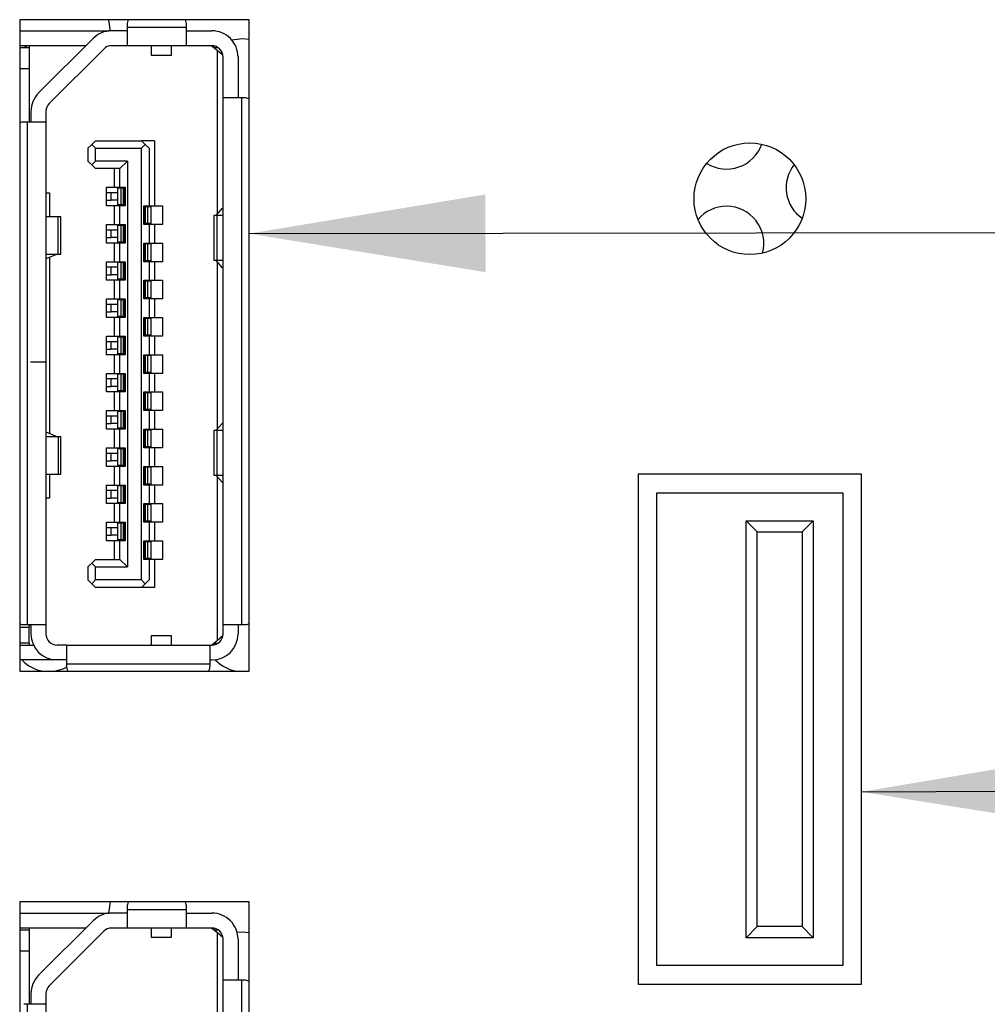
# Model space of a CAD drawing. Header units: millimetres. Extents: x 19 to 844, y 7 to 552.
# Tile 51 of 81: x 112 to 125, y 440 to 453. Entities that reach past the tile are written whole.
import ezdxf

# ---------------------------------------------------------------- set-up
doc = ezdxf.new("R2010")
doc.units = ezdxf.units.MM
doc.styles.get("Standard").update_dxf_attribs({"font": 'GOTHIC.TTF'})
doc.dimstyles.new('SLDDIMSTYLE4', dxfattribs={"dimtxt": 0.18, "dimasz": 3.175, "dimexe": 0, "dimexo": 0.0625, "dimgap": 0, "dimtad": 0, "dimtih": 1, "dimtoh": 1, "dimdec": 0, "dimrnd": 1e-09, "dimzin": 0, "dimdsep": 46, "dimtxsty": 'STANDARD', "dimsah": 1, "dimcen": 0.09, "dimadec": 0, "dimazin": 0, "dimtfac": 3.175, "dimtdec": 0, "dimtofl": 0, "dimtmove": 0, "dimatfit": 3, "dimfxl": 1, "dimfrac": 2, "dimtolj": 1, "dimtzin": 0, "dimarcsym": 0})

msp = doc.modelspace()

# ---------------------------------------------------------------- linework, layer by layer
at = {"color": 7, "linetype": 'Continuous', "lineweight": 25}
for p, q in [((115.379, 452.861), (112.299, 452.861)), ((112.299, 452.861), (112.299, 444.111)), ((115.379, 444.111), (115.379, 452.861)), ((112.299, 452.711), (113.501, 452.711)), ((113.741, 452.711), (113.533, 452.711)), ((113.741, 452.794), (113.741, 452.761)), ((113.741, 452.761), (114.541, 452.761)), ((113.741, 452.761), (113.741, 452.511)), ((114.541, 452.761), (114.541, 452.794)), ((114.541, 452.511), (114.541, 452.761)), ((114.541, 452.711), (114.881, 452.711)), ((112.553, 451.877), (113.285, 452.609)), ((113.188, 452.511), (112.299, 452.511)), ((112.299, 452.486), (112.426, 452.486)), ((112.399, 452.511), (112.367, 452.486)), ((112.426, 452.511), (112.426, 452.486)), ((112.426, 452.486), (112.426, 452.201)), ((112.694, 451.735), (113.427, 452.467)), ((113.741, 452.511), (113.533, 452.511)), ((114.541, 452.511), (113.741, 452.511)), ((114.063, 452.511), (114.063, 452.386)), ((114.338, 452.386), (114.338, 452.511)), ((114.881, 452.511), (114.541, 452.511)), ((114.881, 452.511), (114.956, 452.449)), ((114.886, 452.511), (114.911, 452.486)), ((114.911, 452.486), (114.963, 452.486)), ((114.956, 450.25), (114.956, 452.449)), ((114.956, 452.449), (115.028, 452.388)), ((114.063, 452.386), (114.338, 452.386)), ((115.031, 451.811), (115.031, 452.361)), ((115.231, 452.361), (115.231, 451.811)), ((112.426, 452.201), (112.299, 452.201)), ((112.426, 452.201), (112.426, 451.486)), ((115.031, 444.736), (115.031, 451.811)), ((115.281, 451.811), (115.031, 451.811)), ((115.281, 444.736), (115.281, 451.811)), ((115.316, 451.811), (115.281, 451.811)), ((112.451, 451.629), (112.451, 451.486)), ((112.651, 451.629), (112.651, 451.486)), ((112.401, 451.486), (112.356, 451.486)), ((112.401, 451.486), (112.401, 444.736)), ((112.651, 451.486), (112.401, 451.486)), ((112.651, 451.486), (112.651, 448.266)), ((113.216, 451.136), (113.266, 451.186)), ((113.216, 451.136), (113.216, 450.961)), ((113.316, 451.236), (113.266, 451.186)), ((113.266, 451.186), (113.316, 451.136)), ((113.316, 451.236), (113.936, 451.236)), ((113.316, 450.961), (113.316, 451.136)), ((113.316, 451.136), (113.936, 451.136)), ((113.936, 451.236), (113.986, 451.186)), ((114.111, 451.236), (113.936, 451.236)), ((113.986, 451.186), (113.936, 451.136)), ((113.936, 445.336), (113.936, 451.136)), ((114.036, 451.136), (113.986, 451.186)), ((114.036, 451.136), (114.036, 450.361)), ((114.111, 451.236), (114.111, 450.361)), ((113.266, 450.911), (113.216, 450.961)), ((113.266, 450.911), (113.316, 450.961)), ((113.266, 450.911), (113.316, 450.861)), ((113.746, 450.961), (113.316, 450.961)), ((113.646, 450.861), (113.316, 450.861)), ((113.571, 450.611), (113.571, 450.861)), ((113.646, 450.861), (113.746, 450.961)), ((113.646, 450.611), (113.646, 450.861)), ((113.746, 450.961), (113.746, 445.511)), ((113.466, 450.361), (113.466, 450.611)), ((113.466, 450.611), (113.571, 450.611)), ((113.571, 450.611), (113.646, 450.611)), ((113.616, 450.374), (113.616, 450.599)), ((113.66, 450.599), (113.616, 450.599)), ((113.646, 450.611), (113.716, 450.611)), ((113.694, 450.599), (113.66, 450.599)), ((113.66, 450.374), (113.66, 450.599)), ((113.694, 450.374), (113.694, 450.599)), ((113.701, 450.599), (113.694, 450.599)), ((113.701, 450.599), (113.701, 450.374)), ((113.716, 450.599), (113.701, 450.599)), ((113.716, 450.611), (113.716, 450.361)), ((112.651, 450.536), (112.701, 450.536)), ((112.701, 450.536), (112.701, 450.214)), ((113.526, 450.536), (113.466, 450.536)), ((113.526, 450.436), (113.526, 450.536)), ((113.616, 450.536), (113.526, 450.536)), ((113.466, 450.436), (113.526, 450.436)), ((113.571, 450.361), (113.466, 450.361)), ((113.616, 450.436), (113.526, 450.436)), ((113.571, 450.111), (113.571, 450.361)), ((113.646, 450.361), (113.571, 450.361)), ((113.66, 450.374), (113.616, 450.374)), ((113.646, 450.111), (113.646, 450.361)), ((113.716, 450.361), (113.646, 450.361)), ((113.694, 450.374), (113.66, 450.374)), ((113.701, 450.374), (113.694, 450.374)), ((113.701, 450.374), (113.716, 450.374)), ((113.966, 450.361), (114.036, 450.361)), ((113.966, 450.111), (113.966, 450.361)), ((113.981, 450.349), (113.966, 450.349)), ((113.981, 450.124), (113.981, 450.349)), ((113.987, 450.349), (113.981, 450.349)), ((113.987, 450.124), (113.987, 450.349)), ((114.021, 450.349), (113.987, 450.349)), ((114.021, 450.124), (114.021, 450.349)), ((114.066, 450.349), (114.021, 450.349)), ((114.036, 450.361), (114.111, 450.361)), ((114.066, 450.124), (114.066, 450.349)), ((114.111, 450.361), (114.216, 450.361)), ((114.216, 450.361), (114.216, 450.111)), ((114.939, 450.231), (115.023, 450.329)), ((115.023, 450.329), (115.031, 450.329)), ((112.816, 450.214), (112.651, 450.214)), ((112.816, 449.714), (112.816, 450.214)), ((112.851, 450.214), (112.816, 450.214)), ((112.851, 449.714), (112.851, 450.214)), ((114.906, 450.229), (114.906, 449.629)), ((114.953, 450.229), (114.906, 450.229)), ((114.953, 449.629), (114.953, 450.229)), ((115.031, 450.229), (114.953, 450.229)), ((113.466, 449.861), (113.466, 450.111)), ((113.466, 450.111), (113.571, 450.111)), ((113.571, 450.111), (113.646, 450.111)), ((113.616, 449.874), (113.616, 450.099)), ((113.66, 450.099), (113.616, 450.099)), ((113.646, 450.111), (113.716, 450.111)), ((113.66, 449.874), (113.66, 450.099)), ((113.694, 450.099), (113.66, 450.099)), ((113.694, 449.874), (113.694, 450.099)), ((113.701, 450.099), (113.694, 450.099)), ((113.701, 450.099), (113.701, 449.874)), ((113.716, 450.099), (113.701, 450.099)), ((113.716, 450.111), (113.716, 449.861)), ((113.981, 450.124), (113.966, 450.124)), ((114.036, 450.111), (113.966, 450.111)), ((113.987, 450.124), (113.981, 450.124)), ((114.021, 450.124), (113.987, 450.124)), ((114.066, 450.124), (114.021, 450.124)), ((114.036, 450.111), (114.036, 449.861)), ((114.111, 450.111), (114.036, 450.111)), ((114.111, 450.111), (114.111, 449.861)), ((114.216, 450.111), (114.111, 450.111)), ((113.526, 450.036), (113.466, 450.036)), ((113.466, 449.936), (113.526, 449.936)), ((113.526, 449.936), (113.526, 450.036)), ((113.616, 450.036), (113.526, 450.036)), ((113.616, 449.936), (113.526, 449.936)), ((113.571, 449.861), (113.466, 449.861)), ((113.571, 449.611), (113.571, 449.861)), ((113.646, 449.861), (113.571, 449.861)), ((113.66, 449.874), (113.616, 449.874)), ((113.646, 449.611), (113.646, 449.861)), ((113.716, 449.861), (113.646, 449.861)), ((113.694, 449.874), (113.66, 449.874)), ((113.701, 449.874), (113.694, 449.874)), ((113.701, 449.874), (113.716, 449.874)), ((113.966, 449.861), (114.036, 449.861)), ((113.966, 449.611), (113.966, 449.861)), ((113.981, 449.849), (113.966, 449.849)), ((113.981, 449.624), (113.981, 449.849)), ((113.987, 449.849), (113.981, 449.849)), ((114.021, 449.849), (113.987, 449.849)), ((113.987, 449.624), (113.987, 449.849)), ((114.021, 449.624), (114.021, 449.849)), ((114.066, 449.849), (114.021, 449.849)), ((114.036, 449.861), (114.111, 449.861)), ((114.066, 449.624), (114.066, 449.849)), ((114.111, 449.861), (114.216, 449.861)), ((114.216, 449.861), (114.216, 449.611)), ((112.651, 449.714), (112.816, 449.714)), ((112.805, 449.714), (112.651, 449.648)), ((112.701, 449.669), (112.701, 447.303)), ((112.816, 449.714), (112.851, 449.714)), ((113.466, 449.361), (113.466, 449.611)), ((113.466, 449.611), (113.571, 449.611)), ((113.526, 449.536), (113.466, 449.536)), ((113.526, 449.436), (113.526, 449.536)), ((113.616, 449.536), (113.526, 449.536)), ((113.571, 449.611), (113.646, 449.611)), ((113.616, 449.374), (113.616, 449.599)), ((113.66, 449.599), (113.616, 449.599)), ((113.646, 449.611), (113.716, 449.611)), ((113.66, 449.374), (113.66, 449.599)), ((113.694, 449.599), (113.66, 449.599)), ((113.694, 449.374), (113.694, 449.599)), ((113.701, 449.599), (113.694, 449.599)), ((113.701, 449.599), (113.701, 449.374)), ((113.716, 449.599), (113.701, 449.599)), ((113.716, 449.611), (113.716, 449.361)), ((113.981, 449.624), (113.966, 449.624)), ((114.036, 449.611), (113.966, 449.611)), ((113.987, 449.624), (113.981, 449.624)), ((114.021, 449.624), (113.987, 449.624)), ((114.066, 449.624), (114.021, 449.624)), ((114.036, 449.611), (114.036, 449.361)), ((114.111, 449.611), (114.036, 449.611)), ((114.111, 449.611), (114.111, 449.361)), ((114.216, 449.611), (114.111, 449.611)), ((114.906, 449.629), (114.953, 449.629)), ((115.023, 449.529), (114.939, 449.626)), ((114.953, 449.629), (115.031, 449.629)), ((114.956, 447.365), (114.956, 449.607)), ((115.031, 449.529), (115.023, 449.529)), ((113.466, 449.436), (113.526, 449.436)), ((113.616, 449.436), (113.526, 449.436)), ((113.571, 449.361), (113.466, 449.361)), ((113.571, 449.111), (113.571, 449.361)), ((113.646, 449.361), (113.571, 449.361)), ((113.66, 449.374), (113.616, 449.374)), ((113.646, 449.111), (113.646, 449.361)), ((113.716, 449.361), (113.646, 449.361)), ((113.694, 449.374), (113.66, 449.374)), ((113.701, 449.374), (113.694, 449.374)), ((113.701, 449.374), (113.716, 449.374)), ((113.966, 449.361), (114.036, 449.361)), ((113.966, 449.111), (113.966, 449.361)), ((113.981, 449.349), (113.966, 449.349)), ((113.981, 449.124), (113.981, 449.349)), ((113.987, 449.349), (113.981, 449.349)), ((113.987, 449.124), (113.987, 449.349)), ((114.021, 449.349), (113.987, 449.349)), ((114.021, 449.124), (114.021, 449.349)), ((114.066, 449.349), (114.021, 449.349)), ((114.036, 449.361), (114.111, 449.361)), ((114.066, 449.124), (114.066, 449.349)), ((114.111, 449.361), (114.216, 449.361)), ((114.216, 449.361), (114.216, 449.111)), ((113.981, 449.124), (113.966, 449.124)), ((113.987, 449.124), (113.981, 449.124)), ((114.021, 449.124), (113.987, 449.124)), ((114.066, 449.124), (114.021, 449.124)), ((113.466, 448.861), (113.466, 449.111)), ((113.466, 449.111), (113.571, 449.111)), ((113.526, 449.036), (113.466, 449.036)), ((113.526, 448.936), (113.526, 449.036)), ((113.616, 449.036), (113.526, 449.036)), ((113.571, 449.111), (113.646, 449.111)), ((113.616, 448.874), (113.616, 449.099)), ((113.66, 449.099), (113.616, 449.099)), ((113.646, 449.111), (113.716, 449.111)), ((113.694, 449.099), (113.66, 449.099)), ((113.66, 448.874), (113.66, 449.099)), ((113.694, 448.874), (113.694, 449.099)), ((113.701, 449.099), (113.694, 449.099)), ((113.701, 449.099), (113.701, 448.874)), ((113.716, 449.099), (113.701, 449.099)), ((113.716, 449.111), (113.716, 448.861)), ((114.036, 449.111), (113.966, 449.111)), ((114.036, 449.111), (114.036, 448.861)), ((114.111, 449.111), (114.036, 449.111)), ((114.111, 449.111), (114.111, 448.861)), ((114.216, 449.111), (114.111, 449.111)), ((113.466, 448.936), (113.526, 448.936)), ((113.571, 448.861), (113.466, 448.861)), ((113.616, 448.936), (113.526, 448.936)), ((113.571, 448.611), (113.571, 448.861)), ((113.646, 448.861), (113.571, 448.861)), ((113.66, 448.874), (113.616, 448.874)), ((113.646, 448.611), (113.646, 448.861)), ((113.716, 448.861), (113.646, 448.861)), ((113.694, 448.874), (113.66, 448.874)), ((113.701, 448.874), (113.694, 448.874)), ((113.701, 448.874), (113.716, 448.874)), ((113.966, 448.861), (114.036, 448.861)), ((113.966, 448.611), (113.966, 448.861)), ((114.036, 448.861), (114.111, 448.861)), ((114.111, 448.861), (114.216, 448.861)), ((114.216, 448.861), (114.216, 448.611)), ((113.981, 448.849), (113.966, 448.849)), ((113.987, 448.849), (113.981, 448.849)), ((113.981, 448.624), (113.981, 448.849)), ((113.987, 448.624), (113.987, 448.849)), ((114.021, 448.849), (113.987, 448.849)), ((114.021, 448.624), (114.021, 448.849)), ((114.066, 448.849), (114.021, 448.849)), ((114.066, 448.624), (114.066, 448.849)), ((113.466, 448.361), (113.466, 448.611)), ((113.466, 448.611), (113.571, 448.611)), ((113.571, 448.611), (113.646, 448.611)), ((113.616, 448.374), (113.616, 448.599)), ((113.66, 448.599), (113.616, 448.599)), ((113.646, 448.611), (113.716, 448.611)), ((113.694, 448.599), (113.66, 448.599)), ((113.66, 448.374), (113.66, 448.599)), ((113.701, 448.599), (113.694, 448.599)), ((113.694, 448.374), (113.694, 448.599)), ((113.701, 448.599), (113.701, 448.374)), ((113.716, 448.599), (113.701, 448.599)), ((113.716, 448.611), (113.716, 448.361)), ((113.981, 448.624), (113.966, 448.624)), ((114.036, 448.611), (113.966, 448.611)), ((113.987, 448.624), (113.981, 448.624)), ((114.021, 448.624), (113.987, 448.624)), ((114.066, 448.624), (114.021, 448.624)), ((114.036, 448.611), (114.036, 448.361)), ((114.111, 448.611), (114.036, 448.611)), ((114.111, 448.611), (114.111, 448.361)), ((114.216, 448.611), (114.111, 448.611)), ((113.526, 448.536), (113.466, 448.536)), ((113.526, 448.436), (113.526, 448.536)), ((113.616, 448.536), (113.526, 448.536)), ((113.466, 448.436), (113.526, 448.436)), ((113.571, 448.361), (113.466, 448.361)), ((113.616, 448.436), (113.526, 448.436)), ((113.571, 448.111), (113.571, 448.361)), ((113.646, 448.361), (113.571, 448.361)), ((113.66, 448.374), (113.616, 448.374)), ((113.646, 448.111), (113.646, 448.361)), ((113.716, 448.361), (113.646, 448.361)), ((113.694, 448.374), (113.66, 448.374)), ((113.701, 448.374), (113.694, 448.374)), ((113.701, 448.374), (113.716, 448.374)), ((113.966, 448.361), (114.036, 448.361)), ((113.966, 448.111), (113.966, 448.361)), ((113.981, 448.349), (113.966, 448.349)), ((113.981, 448.124), (113.981, 448.349)), ((113.987, 448.349), (113.981, 448.349)), ((113.987, 448.124), (113.987, 448.349)), ((114.021, 448.349), (113.987, 448.349)), ((114.021, 448.124), (114.021, 448.349)), ((114.066, 448.349), (114.021, 448.349)), ((114.036, 448.361), (114.111, 448.361)), ((114.066, 448.124), (114.066, 448.349)), ((114.111, 448.361), (114.216, 448.361)), ((114.216, 448.361), (114.216, 448.111)), ((112.451, 448.266), (112.651, 448.266)), ((112.451, 448.261), (112.451, 448.266)), ((112.651, 448.261), (112.451, 448.261)), ((112.651, 448.266), (112.651, 448.261)), ((112.651, 448.261), (112.651, 444.736)), ((113.466, 447.861), (113.466, 448.111)), ((113.466, 448.111), (113.571, 448.111)), ((113.571, 448.111), (113.646, 448.111)), ((113.616, 447.874), (113.616, 448.099)), ((113.66, 448.099), (113.616, 448.099)), ((113.646, 448.111), (113.716, 448.111)), ((113.694, 448.099), (113.66, 448.099)), ((113.66, 447.874), (113.66, 448.099)), ((113.694, 447.874), (113.694, 448.099)), ((113.701, 448.099), (113.694, 448.099)), ((113.701, 448.099), (113.701, 447.874)), ((113.716, 448.099), (113.701, 448.099)), ((113.716, 448.111), (113.716, 447.861)), ((113.981, 448.124), (113.966, 448.124)), ((114.036, 448.111), (113.966, 448.111)), ((113.987, 448.124), (113.981, 448.124)), ((114.021, 448.124), (113.987, 448.124)), ((114.066, 448.124), (114.021, 448.124)), ((114.036, 448.111), (114.036, 447.861)), ((114.111, 448.111), (114.036, 448.111)), ((114.111, 448.111), (114.111, 447.861)), ((114.216, 448.111), (114.111, 448.111)), ((113.526, 448.036), (113.466, 448.036)), ((113.466, 447.936), (113.526, 447.936)), ((113.526, 447.936), (113.526, 448.036)), ((113.616, 448.036), (113.526, 448.036)), ((113.616, 447.936), (113.526, 447.936)), ((113.571, 447.861), (113.466, 447.861)), ((113.571, 447.611), (113.571, 447.861)), ((113.646, 447.861), (113.571, 447.861)), ((113.66, 447.874), (113.616, 447.874)), ((113.646, 447.611), (113.646, 447.861)), ((113.716, 447.861), (113.646, 447.861)), ((113.694, 447.874), (113.66, 447.874)), ((113.701, 447.874), (113.694, 447.874)), ((113.701, 447.874), (113.716, 447.874)), ((113.966, 447.861), (114.036, 447.861)), ((113.966, 447.611), (113.966, 447.861)), ((113.981, 447.849), (113.966, 447.849)), ((113.981, 447.624), (113.981, 447.849)), ((113.987, 447.849), (113.981, 447.849)), ((114.021, 447.849), (113.987, 447.849)), ((113.987, 447.624), (113.987, 447.849)), ((114.021, 447.624), (114.021, 447.849)), ((114.066, 447.849), (114.021, 447.849)), ((114.036, 447.861), (114.111, 447.861)), ((114.066, 447.624), (114.066, 447.849)), ((114.111, 447.861), (114.216, 447.861)), ((114.216, 447.861), (114.216, 447.611)), ((113.466, 447.361), (113.466, 447.611)), ((113.466, 447.611), (113.571, 447.611)), ((113.526, 447.536), (113.466, 447.536)), ((113.526, 447.436), (113.526, 447.536)), ((113.616, 447.536), (113.526, 447.536)), ((113.571, 447.611), (113.646, 447.611)), ((113.616, 447.374), (113.616, 447.599)), ((113.66, 447.599), (113.616, 447.599)), ((113.646, 447.611), (113.716, 447.611)), ((113.66, 447.374), (113.66, 447.599)), ((113.694, 447.599), (113.66, 447.599)), ((113.694, 447.374), (113.694, 447.599)), ((113.701, 447.599), (113.694, 447.599)), ((113.701, 447.599), (113.701, 447.374)), ((113.716, 447.599), (113.701, 447.599)), ((113.716, 447.611), (113.716, 447.361)), ((113.981, 447.624), (113.966, 447.624)), ((114.036, 447.611), (113.966, 447.611)), ((113.987, 447.624), (113.981, 447.624)), ((114.021, 447.624), (113.987, 447.624)), ((114.066, 447.624), (114.021, 447.624)), ((114.036, 447.611), (114.036, 447.361)), ((114.111, 447.611), (114.036, 447.611)), ((114.111, 447.611), (114.111, 447.361)), ((114.216, 447.611), (114.111, 447.611)), ((113.466, 447.436), (113.526, 447.436)), ((113.616, 447.436), (113.526, 447.436)), ((115.023, 447.444), (114.939, 447.346)), ((115.023, 447.444), (115.031, 447.444)), ((112.651, 447.324), (112.805, 447.259)), ((113.571, 447.361), (113.466, 447.361)), ((113.571, 447.111), (113.571, 447.361)), ((113.646, 447.361), (113.571, 447.361)), ((113.66, 447.374), (113.616, 447.374)), ((113.646, 447.111), (113.646, 447.361)), ((113.716, 447.361), (113.646, 447.361)), ((113.694, 447.374), (113.66, 447.374)), ((113.701, 447.374), (113.694, 447.374)), ((113.701, 447.374), (113.716, 447.374)), ((113.966, 447.361), (114.036, 447.361)), ((113.966, 447.111), (113.966, 447.361)), ((113.981, 447.349), (113.966, 447.349)), ((113.981, 447.124), (113.981, 447.349)), ((113.987, 447.349), (113.981, 447.349)), ((114.021, 447.349), (113.987, 447.349)), ((113.987, 447.124), (113.987, 447.349)), ((114.021, 447.124), (114.021, 447.349)), ((114.066, 447.349), (114.021, 447.349)), ((114.036, 447.361), (114.111, 447.361)), ((114.066, 447.124), (114.066, 447.349)), ((114.111, 447.361), (114.216, 447.361)), ((114.216, 447.361), (114.216, 447.111)), ((114.906, 447.344), (114.906, 446.744)), ((114.953, 447.344), (114.906, 447.344)), ((114.953, 446.744), (114.953, 447.344)), ((115.031, 447.344), (114.953, 447.344)), ((112.816, 447.259), (112.651, 447.259)), ((112.816, 447.259), (112.816, 446.759)), ((112.851, 447.259), (112.816, 447.259)), ((112.851, 446.759), (112.851, 447.259)), ((113.466, 446.861), (113.466, 447.111)), ((113.466, 447.111), (113.571, 447.111)), ((113.526, 447.036), (113.466, 447.036)), ((113.526, 446.936), (113.526, 447.036)), ((113.616, 447.036), (113.526, 447.036)), ((113.571, 447.111), (113.646, 447.111)), ((113.616, 446.874), (113.616, 447.099)), ((113.66, 447.099), (113.616, 447.099)), ((113.646, 447.111), (113.716, 447.111)), ((113.694, 447.099), (113.66, 447.099)), ((113.66, 446.874), (113.66, 447.099)), ((113.694, 446.874), (113.694, 447.099)), ((113.701, 447.099), (113.694, 447.099)), ((113.701, 447.099), (113.701, 446.874)), ((113.716, 447.099), (113.701, 447.099)), ((113.716, 447.111), (113.716, 446.861)), ((113.981, 447.124), (113.966, 447.124)), ((114.036, 447.111), (113.966, 447.111)), ((113.987, 447.124), (113.981, 447.124)), ((114.021, 447.124), (113.987, 447.124)), ((114.066, 447.124), (114.021, 447.124)), ((114.036, 447.111), (114.036, 446.861)), ((114.111, 447.111), (114.036, 447.111)), ((114.111, 447.111), (114.111, 446.861)), ((114.216, 447.111), (114.111, 447.111)), ((113.466, 446.936), (113.526, 446.936)), ((113.616, 446.936), (113.526, 446.936)), ((113.66, 446.874), (113.616, 446.874)), ((113.694, 446.874), (113.66, 446.874)), ((113.701, 446.874), (113.694, 446.874)), ((113.701, 446.874), (113.716, 446.874)), ((112.651, 446.759), (112.816, 446.759)), ((112.701, 446.759), (112.701, 446.436)), ((112.816, 446.759), (112.851, 446.759)), ((113.571, 446.861), (113.466, 446.861)), ((113.571, 446.611), (113.571, 446.861)), ((113.646, 446.861), (113.571, 446.861)), ((113.646, 446.611), (113.646, 446.861)), ((113.716, 446.861), (113.646, 446.861)), ((113.966, 446.861), (114.036, 446.861)), ((113.966, 446.611), (113.966, 446.861)), ((113.981, 446.849), (113.966, 446.849)), ((113.987, 446.849), (113.981, 446.849)), ((113.981, 446.624), (113.981, 446.849)), ((113.987, 446.624), (113.987, 446.849)), ((114.021, 446.849), (113.987, 446.849)), ((114.021, 446.624), (114.021, 446.849)), ((114.066, 446.849), (114.021, 446.849)), ((114.036, 446.861), (114.111, 446.861)), ((114.066, 446.624), (114.066, 446.849)), ((114.111, 446.861), (114.216, 446.861)), ((114.216, 446.861), (114.216, 446.611)), ((114.906, 446.744), (114.953, 446.744)), ((114.939, 446.741), (115.023, 446.644)), ((114.953, 446.744), (115.031, 446.744)), ((123.604, 446.756), (120.604, 446.756)), ((120.604, 446.756), (120.604, 439.906)), ((123.604, 439.906), (123.604, 446.756)), ((113.466, 446.361), (113.466, 446.611)), ((113.466, 446.611), (113.571, 446.611)), ((113.571, 446.611), (113.646, 446.611)), ((113.646, 446.611), (113.716, 446.611)), ((113.716, 446.611), (113.716, 446.361)), ((113.981, 446.624), (113.966, 446.624)), ((114.036, 446.611), (113.966, 446.611)), ((113.987, 446.624), (113.981, 446.624)), ((114.021, 446.624), (113.987, 446.624)), ((114.066, 446.624), (114.021, 446.624)), ((114.036, 446.611), (114.036, 446.361)), ((114.111, 446.611), (114.036, 446.611)), ((114.111, 446.611), (114.111, 446.361)), ((114.216, 446.611), (114.111, 446.611)), ((114.956, 444.524), (114.956, 446.722)), ((115.031, 446.644), (115.023, 446.644)), ((113.526, 446.536), (113.466, 446.536)), ((113.526, 446.436), (113.526, 446.536)), ((113.616, 446.536), (113.526, 446.536)), ((113.616, 446.374), (113.616, 446.599)), ((113.66, 446.599), (113.616, 446.599)), ((113.694, 446.599), (113.66, 446.599)), ((113.66, 446.374), (113.66, 446.599)), ((113.694, 446.374), (113.694, 446.599)), ((113.701, 446.599), (113.694, 446.599)), ((113.701, 446.599), (113.701, 446.374)), ((113.716, 446.599), (113.701, 446.599)), ((120.854, 446.506), (123.354, 446.506)), ((120.854, 440.156), (120.854, 446.506)), ((123.354, 446.506), (123.354, 440.156)), ((112.701, 446.436), (112.651, 446.436)), ((113.466, 446.436), (113.526, 446.436)), ((113.571, 446.361), (113.466, 446.361)), ((113.616, 446.436), (113.526, 446.436)), ((113.571, 446.111), (113.571, 446.361)), ((113.646, 446.361), (113.571, 446.361)), ((113.66, 446.374), (113.616, 446.374)), ((113.646, 446.111), (113.646, 446.361)), ((113.716, 446.361), (113.646, 446.361)), ((113.694, 446.374), (113.66, 446.374)), ((113.701, 446.374), (113.694, 446.374)), ((113.701, 446.374), (113.716, 446.374)), ((113.966, 446.361), (114.036, 446.361)), ((113.966, 446.111), (113.966, 446.361)), ((113.981, 446.349), (113.966, 446.349)), ((113.981, 446.124), (113.981, 446.349)), ((113.987, 446.349), (113.981, 446.349)), ((113.987, 446.124), (113.987, 446.349)), ((114.021, 446.349), (113.987, 446.349)), ((114.021, 446.124), (114.021, 446.349)), ((114.066, 446.349), (114.021, 446.349)), ((114.036, 446.361), (114.111, 446.361)), ((114.066, 446.124), (114.066, 446.349)), ((114.111, 446.361), (114.216, 446.361)), ((114.216, 446.361), (114.216, 446.111)), ((113.466, 445.861), (113.466, 446.111)), ((113.466, 446.111), (113.571, 446.111)), ((113.571, 446.111), (113.646, 446.111)), ((113.616, 445.874), (113.616, 446.099)), ((113.66, 446.099), (113.616, 446.099)), ((113.646, 446.111), (113.716, 446.111)), ((113.694, 446.099), (113.66, 446.099)), ((113.66, 445.874), (113.66, 446.099)), ((113.694, 445.874), (113.694, 446.099)), ((113.701, 446.099), (113.694, 446.099)), ((113.701, 446.099), (113.701, 445.874)), ((113.716, 446.099), (113.701, 446.099)), ((113.716, 446.111), (113.716, 445.861)), ((113.981, 446.124), (113.966, 446.124)), ((114.036, 446.111), (113.966, 446.111)), ((113.987, 446.124), (113.981, 446.124)), ((114.021, 446.124), (113.987, 446.124)), ((114.066, 446.124), (114.021, 446.124)), ((114.036, 446.111), (114.036, 445.861)), ((114.111, 446.111), (114.036, 446.111)), ((114.111, 446.111), (114.111, 445.861)), ((114.216, 446.111), (114.111, 446.111)), ((122.054, 446.131), (122.204, 445.981)), ((122.054, 440.531), (122.054, 446.131)), ((122.054, 446.131), (122.954, 446.131)), ((122.954, 446.131), (122.804, 445.981)), ((122.954, 446.131), (122.954, 440.531)), ((113.526, 446.036), (113.466, 446.036)), ((113.526, 445.936), (113.526, 446.036)), ((113.616, 446.036), (113.526, 446.036)), ((122.204, 440.681), (122.204, 445.981)), ((122.204, 445.981), (122.804, 445.981)), ((122.804, 445.981), (122.804, 440.681)), ((113.466, 445.936), (113.526, 445.936)), ((113.571, 445.861), (113.466, 445.861)), ((113.616, 445.936), (113.526, 445.936)), ((113.571, 445.611), (113.571, 445.861)), ((113.646, 445.861), (113.571, 445.861)), ((113.66, 445.874), (113.616, 445.874)), ((113.646, 445.611), (113.646, 445.861)), ((113.716, 445.861), (113.646, 445.861)), ((113.694, 445.874), (113.66, 445.874)), ((113.701, 445.874), (113.694, 445.874)), ((113.701, 445.874), (113.716, 445.874)), ((113.966, 445.861), (114.036, 445.861)), ((113.966, 445.611), (113.966, 445.861)), ((113.981, 445.849), (113.966, 445.849)), ((113.981, 445.624), (113.981, 445.849)), ((113.987, 445.849), (113.981, 445.849)), ((113.987, 445.624), (113.987, 445.849)), ((114.021, 445.849), (113.987, 445.849)), ((114.021, 445.624), (114.021, 445.849)), ((114.066, 445.849), (114.021, 445.849)), ((114.036, 445.861), (114.111, 445.861)), ((114.066, 445.624), (114.066, 445.849)), ((114.111, 445.861), (114.216, 445.861)), ((114.216, 445.861), (114.216, 445.611)), ((113.216, 445.511), (113.266, 445.561)), ((113.316, 445.611), (113.266, 445.561)), ((113.266, 445.561), (113.316, 445.511)), ((113.316, 445.611), (113.646, 445.611)), ((113.746, 445.511), (113.646, 445.611)), ((113.981, 445.624), (113.966, 445.624)), ((114.036, 445.611), (113.966, 445.611)), ((113.987, 445.624), (113.981, 445.624)), ((114.021, 445.624), (113.987, 445.624)), ((114.066, 445.624), (114.021, 445.624)), ((114.036, 445.611), (114.036, 445.336)), ((114.111, 445.611), (114.036, 445.611)), ((114.111, 445.611), (114.111, 445.236)), ((114.216, 445.611), (114.111, 445.611)), ((113.216, 445.511), (113.216, 445.336)), ((113.316, 445.336), (113.316, 445.511)), ((113.316, 445.511), (113.746, 445.511)), ((113.266, 445.286), (113.216, 445.336)), ((113.316, 445.336), (113.266, 445.286)), ((113.266, 445.286), (113.316, 445.236)), ((113.936, 445.336), (113.316, 445.336)), ((113.986, 445.286), (113.936, 445.336)), ((113.986, 445.286), (113.936, 445.236)), ((114.036, 445.336), (113.986, 445.286)), ((113.936, 445.236), (113.316, 445.236)), ((114.111, 445.236), (113.936, 445.236)), ((112.299, 444.701), (112.426, 444.701)), ((112.356, 444.736), (112.401, 444.736)), ((112.401, 444.736), (112.651, 444.736)), ((112.426, 444.736), (112.426, 444.701)), ((112.426, 444.486), (112.426, 444.701)), ((112.451, 444.736), (112.451, 444.611)), ((112.651, 444.736), (112.651, 444.611)), ((115.031, 444.736), (115.281, 444.736)), ((115.031, 444.611), (115.031, 444.736)), ((115.231, 444.736), (115.231, 444.611)), ((115.281, 444.736), (115.316, 444.736)), ((114.338, 444.586), (114.063, 444.586)), ((114.063, 444.586), (114.063, 444.461)), ((114.338, 444.461), (114.338, 444.586)), ((114.956, 444.524), (114.881, 444.461)), ((115.028, 444.584), (114.956, 444.524)), ((112.426, 444.486), (112.299, 444.486)), ((112.299, 444.461), (112.484, 444.461)), ((112.426, 444.486), (112.426, 444.461)), ((112.926, 444.461), (112.801, 444.461)), ((112.926, 444.461), (112.926, 444.211)), ((112.926, 444.461), (114.856, 444.461)), ((114.856, 444.211), (114.856, 444.461)), ((114.856, 444.461), (114.881, 444.461)), ((114.911, 444.486), (114.963, 444.486)), ((112.801, 444.261), (112.299, 444.261)), ((112.926, 444.261), (112.801, 444.261)), ((114.856, 444.261), (114.881, 444.261)), ((112.299, 444.111), (115.379, 444.111)), ((112.926, 444.211), (114.856, 444.211)), ((112.926, 444.211), (112.926, 444.181)), ((114.856, 444.181), (114.856, 444.211)), ((115.368, 444.111), (115.379, 444.113)), ((115.379, 441.011), (112.299, 441.011)), ((112.299, 441.011), (112.299, 432.261)), ((113.516, 441.011), (113.491, 440.861)), ((113.741, 440.944), (113.741, 440.911)), ((114.541, 440.911), (114.541, 440.944)), ((115.379, 432.261), (115.379, 441.011)), ((112.299, 440.861), (113.501, 440.861)), ((113.741, 440.861), (113.533, 440.861)), ((113.741, 440.911), (113.741, 440.661)), ((113.741, 440.911), (114.541, 440.911)), ((114.541, 440.661), (114.541, 440.911)), ((114.541, 440.861), (114.881, 440.861)), ((113.188, 440.661), (112.299, 440.661)), ((112.426, 440.661), (112.426, 440.636)), ((112.553, 440.027), (113.285, 440.759)), ((113.741, 440.661), (113.533, 440.661)), ((114.541, 440.661), (113.741, 440.661)), ((114.063, 440.661), (114.063, 440.536)), ((114.338, 440.536), (114.338, 440.661)), ((114.881, 440.661), (114.541, 440.661)), ((114.881, 440.661), (114.956, 440.599)), ((114.886, 440.661), (114.911, 440.636)), ((122.054, 440.531), (122.204, 440.681)), ((122.804, 440.681), (122.204, 440.681)), ((122.804, 440.681), (122.954, 440.531)), ((112.299, 440.636), (112.426, 440.636)), ((112.426, 440.636), (112.426, 440.351)), ((112.694, 439.885), (113.427, 440.617)), ((114.063, 440.536), (114.338, 440.536)), ((114.911, 440.636), (114.963, 440.636)), ((114.956, 438.4), (114.956, 440.599)), ((114.956, 440.599), (115.028, 440.538)), ((122.954, 440.531), (122.054, 440.531)), ((115.031, 439.961), (115.031, 440.511)), ((115.231, 440.511), (115.231, 439.961)), ((112.426, 440.351), (112.299, 440.351)), ((112.426, 440.351), (112.426, 439.636)), ((123.354, 440.156), (120.854, 440.156)), ((115.031, 432.886), (115.031, 439.961)), ((115.281, 439.961), (115.031, 439.961)), ((115.281, 432.886), (115.281, 439.961)), ((115.316, 439.961), (115.281, 439.961)), ((120.604, 439.906), (123.604, 439.906)), ((112.451, 439.779), (112.451, 439.636)), ((112.651, 439.779), (112.651, 439.636)), ((112.401, 439.636), (112.356, 439.636)), ((112.401, 439.636), (112.401, 432.886)), ((112.651, 439.636), (112.401, 439.636)), ((112.651, 439.636), (112.651, 436.416))]:
    msp.add_line(p, q, dxfattribs=at)
at = {"color": 8, "linetype": 'Continuous', "lineweight": 25}
for p, q in [((113.501, 452.71), (113.501, 452.711)), ((113.501, 440.86), (113.501, 440.861))]:
    msp.add_line(p, q, dxfattribs=at)
at = {"color": 7, "linetype": 'Continuous', "lineweight": 25, "flags": 128}
for points in [[(113.491, 452.861), (113.491, 452.855), (113.513, 452.708)], [(115.379, 452.597), (115.291, 452.605), (115.15, 452.585)], [(112.768, 444.111), (112.882, 444.143), (112.927, 444.164)], [(115.379, 440.597), (115.291, 440.605), (115.219, 440.6)]]:
    msp.add_lwpolyline(points, dxfattribs=at)
at = {"color": 7, "linetype": 'Continuous', "lineweight": 25}
msp.add_circle((122.104, 450.456), 0.75, dxfattribs=at)
for centre, radius, start, end in [((113.881, 452.794), 0.14, 151.1694, 180.0033), ((114.401, 452.794), 0.14, 359.9967, 28.8306), ((113.533, 452.361), 0.35, 90.0007, 134.9995), ((114.881, 452.361), 0.35, 359.999, 90.0001), ((113.533, 452.361), 0.15, 89.993, 135.0094), ((114.881, 452.361), 0.15, 0.0005, 89.9987), ((112.801, 451.629), 0.35, 135.0028, 179.9982), ((115.315, 451.661), 0.15, 64.8632, 89.9707), ((112.801, 451.629), 0.15, 134.9968, 180.0031), ((112.356, 451.346), 0.14, 90.0003, 113.6699), ((121.791, 451.355), 0.5, 237.8505, 340.6303), ((123.091, 450.605), 0.5, 141.7569, 235.4276), ((121.791, 449.855), 0.5, 89.9988, 139.8964), ((121.791, 449.855), 0.5, 344.9656, 89.9993), ((114.982, 449.978), 0.257, 99.619, 102.4709), ((114.982, 449.88), 0.257, 257.5291, 260.381), ((114.982, 447.093), 0.257, 99.619, 102.4709), ((114.982, 446.996), 0.258, 257.5672, 260.4085), ((112.356, 444.876), 0.14, 246.312, 270.0034), ((115.316, 444.886), 0.15, 270.0037, 295.1623), ((112.801, 444.611), 0.35, 180.0002, 270.0001), ((112.801, 444.611), 0.15, 180.0005, 269.9987), ((114.881, 444.611), 0.15, 270.0013, 359.9995), ((114.881, 444.611), 0.35, 269.9999, 359.9998), ((112.691, 444.605), 0.5, 223.4778, 261.1226), ((115.291, 444.605), 0.5, 223.0318, 261.1223), ((113.066, 444.181), 0.14, 180.0022, 209.9992), ((114.715, 444.181), 0.14, 330.0098, 359.9888), ((113.881, 440.944), 0.14, 151.1744, 179.9984), ((114.401, 440.944), 0.14, 0.0016, 28.8256), ((113.533, 440.511), 0.35, 90.0007, 134.9995), ((114.881, 440.511), 0.35, 359.999, 90.0001), ((113.533, 440.511), 0.15, 89.993, 135.0094), ((114.881, 440.511), 0.15, 0.0005, 89.9987), ((112.801, 439.779), 0.35, 135.0028, 179.9982), ((112.801, 439.779), 0.15, 134.9968, 180.0031), ((115.315, 439.811), 0.15, 64.8632, 89.9707)]:
    msp.add_arc(centre, radius, start, end, dxfattribs=at)

# ---------------------------------------------------------------- leaders
at = {"color": 7, "linetype": 'Continuous', "lineweight": 0}
for points in [[(115.379, 449.988), (134.993, 450.013), (138.168, 450.013)], [(123.604, 442.49), (134.993, 442.537), (138.168, 442.537)]]:
    msp.add_leader(points, dimstyle='SLDDIMSTYLE4', dxfattribs=at)

doc.saveas('drawing.dxf')
